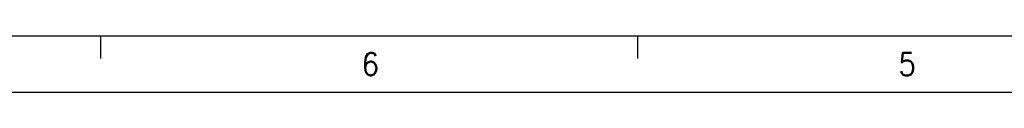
# Model space of a CAD drawing. Header units: millimetres. Extents: x -285 to 870, y -217 to 203.
# Tile 5 of 22: x 11 to 98, y -217 to -212. Entities that reach past the tile are written whole.
import ezdxf

# ---------------------------------------------------------------- set-up
doc = ezdxf.new("R2010")
doc.units = ezdxf.units.MM
doc.layers.add('1', color=7, linetype='Continuous')
doc.styles.add('CONVERTER_11', font='txt.shx', dxfattribs={"width": 0.9})

# ---------------------------------------------------------------- blocks, each defined once
blk = doc.blocks.new('Marco_a2', base_point=(304.21, -212.02))
at = {"layer": '1', "color": 7, "linetype": 'Continuous'}
blk.add_line((-264.79, -212.02), (304.21, -212.02), dxfattribs=at)
at = {"layer": '1', "color": 2, "linetype": 'Continuous'}
for p, q in [((18.61, -212.02), (18.61, -214.02)), ((66.027, -212.02), (66.027, -214.02)), ((-284.79, -217.02), (309.21, -217.02))]:
    blk.add_line(p, q, dxfattribs=at)
at = {"layer": '1', "color": 2, "char_height": 2, "attachment_point": 4, "line_spacing_factor": 1.20048, "style": 'CONVERTER_11'}
for s, insert in [('6', (41.676, -214.528)), ('5', (89.086, -214.532))]:
    blk.add_mtext(s, dxfattribs=dict(at, insert=insert))
blk = doc.blocks.new('Top', base_point=(304.21, -212.02))
blk.add_blockref('Marco_a2', (304.21, -212.02))

msp = doc.modelspace()

# ---------------------------------------------------------------- block references
msp.add_blockref('Top', (304.21, -212.02))

doc.saveas('drawing.dxf')
